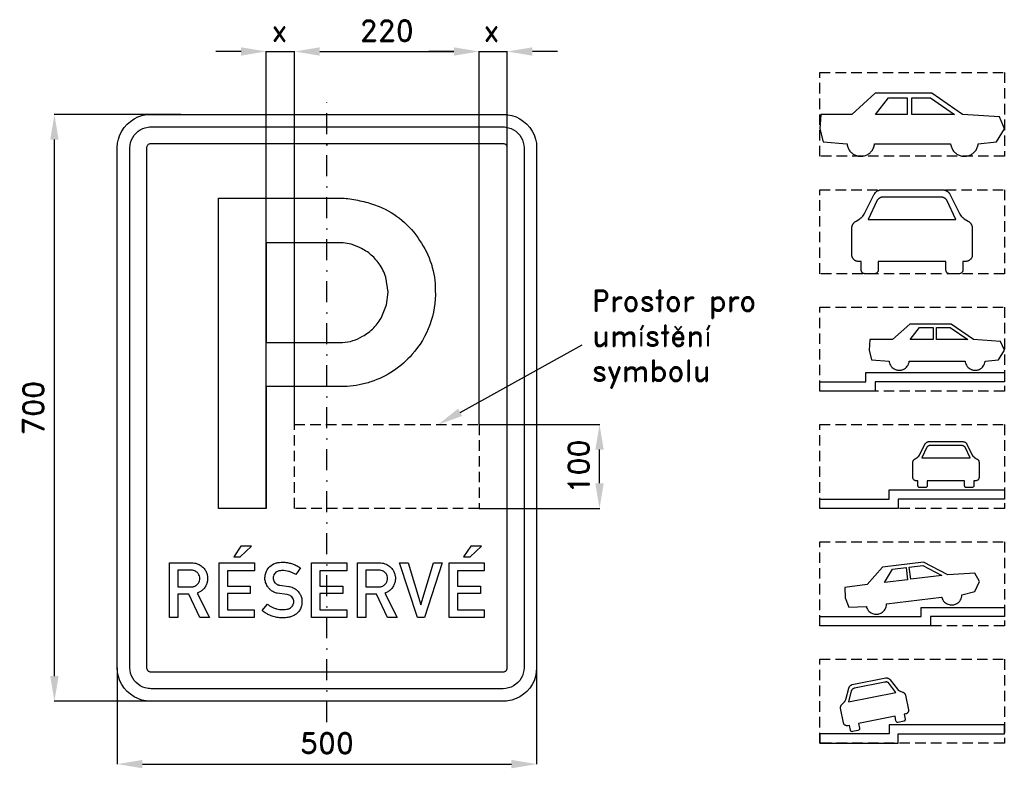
# Model space of a CAD drawing. Header units: millimetres. Extents: x -366 to 808, y -430 to 463.
import ezdxf

# ---------------------------------------------------------------- set-up
doc = ezdxf.new("R2010")
doc.units = ezdxf.units.MM
doc.header["$LTSCALE"] = 5
doc.linetypes.add('ČERCHOVANÁX2', pattern=[2, 1, -0.5, 0, -0.5])
doc.linetypes.add('ČÁRKOVANÁX2', pattern=[1.5, 1, -0.5])
doc.layers.add('Kóty', color=2, linetype='Continuous')
doc.layers.add('Značka', color=7, linetype='Continuous')
doc.styles.get("Standard").update_dxf_attribs({"font": 'romand.shx', "height": 25})
doc.dimstyles.get("Standard").update_dxf_attribs({"dimtxt": 25, "dimasz": 30, "dimexe": 0.18, "dimexo": 0.0625, "dimgap": 12.5, "dimtad": 1, "dimdec": 0, "dimzin": 0, "dimdsep": 46, "dimtxsty": 'Standard', "dimcen": 0.09, "dimadec": 0, "dimazin": 0, "dimtfac": 1, "dimtdec": 0, "dimtofl": 0, "dimtmove": 0, "dimatfit": 3, "dimfxl": 1, "dimtolj": 1, "dimtzin": 0, "dimarcsym": 0})

# ---------------------------------------------------------------- blocks, each defined once
blk = doc.blocks.new('*D0')
at = {"layer": 'Defpoints', "color": 0, "transparency": 16777216}
for p in [(-250, -310), (250, -310), (250, -425)]:
    blk.add_point(p, dxfattribs=at)
at = {"layer": 'Kóty', "color": 0, "lineweight": -2, "transparency": 16777216}
for p, q in [((-250, -310.0625), (-250, -425.18)), ((250, -310.0625), (250, -425.18)), ((-220, -425), (220, -425))]:
    blk.add_line(p, q, dxfattribs=at)
at = {"layer": 'Kóty', "color": 0, "transparency": 16777216}
for points in [[(-220, -420), (-220, -430), (-250, -425)], [(220, -420), (220, -430), (250, -425)]]:
    blk.add_solid(points, dxfattribs=at)
at = {"layer": 'Kóty', "color": 0, "transparency": 16777216, "insert": (0, -400), "char_height": 25, "attachment_point": 5}
blk.add_mtext('\\A1;500', dxfattribs=at)
blk = doc.blocks.new('*D1')
at = {"layer": 'Defpoints', "color": 0, "transparency": 16777216}
for p in [(-325, 350), (-174.3, 350), (-174.3, -350)]:
    blk.add_point(p, dxfattribs=at)
at = {"layer": 'Kóty', "color": 0, "lineweight": -2, "transparency": 16777216}
for p, q in [((-174.3, 350), (-325.2, 350)), ((-325, -320), (-325, 320)), ((-174.3, -350), (-325.2, -350))]:
    blk.add_line(p, q, dxfattribs=at)
at = {"layer": 'Kóty', "color": 0, "transparency": 16777216}
for points in [[(-330, 320), (-320, 320), (-325, 350)], [(-330, -320), (-320, -320), (-325, -350)]]:
    blk.add_solid(points, dxfattribs=at)
at = {"layer": 'Kóty', "color": 0, "transparency": 16777216, "insert": (-350, 0), "char_height": 25, "attachment_point": 5, "rotation": 90}
blk.add_mtext('\\A1;700', dxfattribs=at)
blk = doc.blocks.new('*D2')
at = {"layer": 'Defpoints', "color": 0, "transparency": 16777216}
for p in [(181.279, -19.8985), (325, -19.8985), (181.279, -119.961)]:
    blk.add_point(p, dxfattribs=at)
at = {"layer": 'Kóty', "color": 0, "lineweight": -2, "transparency": 16777216}
for p, q in [((181.3415, -19.8985), (325.18, -19.8985)), ((325, -89.961), (325, -49.8985)), ((181.3415, -119.961), (325.18, -119.961))]:
    blk.add_line(p, q, dxfattribs=at)
at = {"layer": 'Kóty', "color": 0, "transparency": 16777216}
for points in [[(320, -49.8985), (330, -49.8985), (325, -19.8985)], [(320, -89.961), (330, -89.961), (325, -119.961)]]:
    blk.add_solid(points, dxfattribs=at)
at = {"layer": 'Kóty', "color": 0, "transparency": 16777216, "insert": (300, -69.92975), "char_height": 25, "attachment_point": 5, "rotation": 90}
blk.add_mtext('\\A1;100', dxfattribs=at)

msp = doc.modelspace()

# ---------------------------------------------------------------- linework, layer by layer
at = {"layer": 'Kóty'}
for p, q in [((-102.5, 425), (-132.5, 425)), ((-72.5, -119.9), (-72.5, 425.2)), ((-38.7, -20), (-38.7, 425.2)), ((-38.7, -19.9), (-38.7, 425.2)), ((-8.7, 425), (60.6, 425)), ((-8.7, 425), (151.3, 425)), ((151.3, 425), (121.3, 425)), ((181.3, -19.9), (181.3, 425.2)), ((181.3, -19.9), (181.3, 425.2)), ((215, 260.7), (215, 425.2)), ((275, 425), (245, 425))]:
    msp.add_line(p, q, dxfattribs=at)
for points in [[(-72.5, 425), (-38.7, 425)], [(181.3, 425), (215, 425)], [(71.3, -120), (71.2, -120)]]:
    msp.add_lwpolyline(points, dxfattribs=at)
at = {"layer": 'Kóty', "linetype": 'ByBlock', "lineweight": -2}
msp.add_lwpolyline([(158.8, -5.4), (304.2, 75.3)], dxfattribs=at)
at = {"layer": 'Kóty'}
for points in [[(-102.5, 430), (-102.5, 420), (-72.5, 425)], [(-8.7, 430), (-8.7, 420), (-38.7, 425)], [(-8.7, 430), (-8.7, 420), (-38.7, 425)], [(151.3, 430), (151.3, 420), (181.3, 425)], [(151.3, 430), (151.3, 420), (181.3, 425)], [(245, 430), (245, 420), (215, 425)], [(161.2, -9.8), (132.6, -20), (156.4, -1)]]:
    msp.add_solid(points, dxfattribs=at)
at = {"layer": 'Značka', "color": 6, "linetype": 'ČÁRKOVANÁX2', "ltscale": 2.5}
for points in [[(587.7, 300), (587.7, 400), (807.7, 400), (807.7, 300), (587.7, 300)], [(587.7, 160), (587.7, 260), (807.7, 260), (807.7, 160), (587.7, 160)], [(587.7, 20), (587.7, 120), (807.7, 120), (807.7, 20), (587.7, 20)], [(-38.7, -120), (-38.7, -20), (181.3, -20), (181.3, -120), (-38.7, -120)], [(587.7, -120), (587.7, -20), (807.7, -20), (807.7, -120), (587.7, -120)], [(587.7, -260), (587.7, -160), (807.7, -160), (807.7, -260), (587.7, -260)], [(587.7, -400), (587.7, -300), (807.7, -300), (807.7, -400), (587.7, -400)]]:
    msp.add_lwpolyline(points, dxfattribs=at)
at = {"layer": 'Značka', "color": 6, "linetype": 'ČERCHOVANÁX2', "ltscale": 5}
msp.add_lwpolyline([(0, -375), (0, 375)], dxfattribs=at)
at = {"layer": 'Značka', "color": 5}
for points in [[(620.1, 314.8), (620.3, 313.4), (620.6, 312, 0.037707), (621.3, 310, 0.034585), (622.3, 308.1, 0.033689), (623.5, 306.3, 0.034409), (625, 304.7, 0.034585), (626.6, 303.3, 0.034408), (628.4, 302.1, 0.034394), (630.4, 301.2, 0.034417), (632.4, 300.5, 0.034421), (634.5, 300.1, 0.034424), (636.7, 300, 0.034413), (638.9, 300.2, 0.034428), (641, 300.6, 0.03443), (643, 301.3, 0.034329), (644.9, 302.3, 0.034417), (646.7, 303.5, 0.034736), (648.3, 305, 0.034391), (649.7, 306.6, 0.033017), (650.9, 308.4, 0.034555), (651.9, 310.4, 0.039755), (652.5, 312.5), (652.7, 313.6), (652.9, 314.8), (652.9, 314.8), (743.5, 314.8), (743.7, 314.8), (743.9, 313.4), (744.2, 312, 0.037707), (744.9, 310, 0.034585), (745.9, 308.1, 0.033689), (747.1, 306.3, 0.034409), (748.6, 304.7, 0.034585), (750.2, 303.3, 0.034408), (752, 302.1, 0.034394), (754, 301.2, 0.034408), (756, 300.5, 0.034417), (758.2, 300.1, 0.034424), (760.3, 300, 0.03441), (762.5, 300.2, 0.034428), (764.6, 300.6, 0.034421), (766.6, 301.3, 0.034354), (768.6, 302.3, 0.034417), (770.3, 303.5, 0.034773), (771.9, 305, 0.034391), (773.4, 306.6, 0.033017), (774.5, 308.4, 0.034555), (775.5, 310.4, 0.039755), (776.1, 312.5), (776.4, 313.6), (776.5, 314.8), (776.5, 314.8), (798.3, 317.2), (807.7, 332.7), (801.8, 346.9), (757.8, 349.9), (721.3, 375.1), (653.7, 375.1), (625.8, 349.9), (588.7, 349.9), (587.7, 332.7), (591.7, 317.2), (619.9, 314.8), (620.1, 314.8)], [(-210, -350), (-210.2, -350), (-210.3, -350, -0.032172), (-215.5, -349.6), (-220.6, -348.6), (-225.5, -346.9), (-230.1, -344.6), (-234.4, -341.7), (-238.3, -338.3), (-241.7, -334.4), (-244.6, -330.1), (-246.9, -325.5), (-248.6, -320.6), (-249.7, -315.5), (-250, -310.3), (-250, -310.2), (-250, -310), (-250, 310), (-250, 310.2), (-250, 310.3), (-249.6, 315.5), (-248.6, 320.6), (-246.9, 325.5), (-244.6, 330.1), (-241.7, 334.4), (-238.3, 338.3), (-234.4, 341.7), (-230.1, 344.6), (-225.5, 346.9), (-220.6, 348.6), (-215.5, 349.7, -0.036731), (-210.3, 350), (-210.2, 350), (-210, 350), (210, 350), (210.2, 350), (210.3, 350, -0.032172), (215.5, 349.6), (220.6, 348.6), (225.5, 346.9), (230.1, 344.6), (234.4, 341.7), (238.3, 338.3), (241.7, 334.4), (244.6, 330.1), (246.9, 325.5), (248.6, 320.6), (249.7, 315.5), (250, 310.3), (250, 310.2), (250, 310), (250, -310), (250, -310.2), (250, -310.3), (249.6, -315.5), (248.6, -320.6), (246.9, -325.5), (244.6, -330.1), (241.7, -334.4), (238.3, -338.3), (234.4, -341.7), (230.1, -344.6), (225.5, -346.9), (220.6, -348.6), (215.5, -349.7, -0.036734), (210.3, -350), (210.2, -350), (210, -350), (-210, -350)], [(-210, -335), (-210.1, -335), (-210.2, -335, -0.03216), (-213.4, -334.8), (-216.6, -334.1), (-219.7, -333.1), (-222.6, -331.6), (-225.3, -329.8), (-227.7, -327.7), (-229.8, -325.3), (-231.6, -322.6), (-233.1, -319.7), (-234.1, -316.6), (-234.8, -313.4), (-235, -310.2), (-235, -310.1), (-235, -310), (-235, 310), (-235, 310.1), (-235, 310.2), (-234.8, 313.4), (-234.1, 316.6), (-233.1, 319.7), (-231.6, 322.6), (-229.8, 325.3), (-227.7, 327.7), (-225.3, 329.8), (-222.6, 331.6), (-219.7, 333.1), (-216.6, 334.1), (-213.4, 334.8, -0.036729), (-210.2, 335), (-210.1, 335), (-210, 335), (210, 335), (210.1, 335), (210.2, 335, -0.032179), (213.4, 334.8), (216.6, 334.1), (219.7, 333.1), (222.6, 331.6), (225.3, 329.8), (227.7, 327.7), (229.8, 325.3), (231.6, 322.6), (233.1, 319.7), (234.1, 316.6), (234.8, 313.4), (235, 310.2), (235, 310.1), (235, 310), (235, -310), (235, -310.1), (235, -310.2), (234.8, -313.4), (234.1, -316.6), (233.1, -319.7), (231.6, -322.6), (229.8, -325.3), (227.7, -327.7), (225.3, -329.8), (222.6, -331.6), (219.7, -333.1), (216.6, -334.1), (213.4, -334.8), (210.2, -335), (210.1, -335), (210, -335), (-210, -335)], [(734.6, 260, -0.004304), (735.4, 259.9, -0.012958), (736.2, 259.7, -0.017213), (736.9, 259.6, -0.021875), (737.6, 259.3, -0.025098), (738.4, 259, -0.021054), (739.1, 258.6, -0.020118), (739.9, 258.1, -0.020267), (740.5, 257.6, -0.019769), (741.1, 257.1, -0.023057), (741.6, 256.5, -0.023359), (742.1, 255.9, -0.019202), (742.6, 255.2), (742.9, 254.7), (743.2, 254.2), (754.8, 230.9), (756.3, 228.6), (756.6, 228.4), (756.8, 228.1), (757.1, 227.8), (757.4, 227.5), (757.7, 227.3), (758, 227), (758.3, 226.8), (758.6, 226.6), (758.8, 226.4), (759.1, 226.2), (759.5, 225.9), (760, 225.6), (764.4, 222.8), (765, 222.4, -0.012718), (765.6, 221.9, -0.021012), (766.3, 221.4, -0.025341), (766.9, 220.8, -0.023508), (767.4, 220.2, -0.020273), (767.9, 219.5, -0.017581), (768.3, 218.9, -0.017452), (768.6, 218.2), (768.9, 217.6), (769.1, 217, -0.02335), (769.3, 216.3), (769.4, 215.5), (769.5, 215.1), (769.5, 214.8), (769.5, 182.6), (769.4, 181.6, -0.021098), (769.3, 180.6, -0.033812), (769, 179.6, -0.04052), (768.5, 178.6, -0.037371), (768, 177.8, -0.03183), (767.3, 177.1, -0.027687), (766.7, 176.5, -0.02752), (765.9, 175.9, -0.02597), (765.2, 175.5, -0.031385), (764.5, 175.2, -0.03721), (763.6, 174.9, -0.024649), (762.6, 174.7, -0.006417), (762.1, 174.7, -0.00218), (761.6, 174.6), (758.2, 174.6), (758.2, 164), (758.1, 163.3, -0.044435), (758, 162.5, -0.079473), (757.5, 161.6, -0.085258), (756.7, 160.8, -0.082604), (755.5, 160.3, -0.025866), (754.3, 160), (742, 160, -0.019346), (741, 160.2, -0.059542), (740.1, 160.6, -0.07694), (739.2, 161.2, -0.081087), (738.6, 162.1, -0.063443), (738.3, 163, -0.020459), (738.1, 164), (738.1, 174.6), (657.3, 174.6), (657.3, 164, -0.014117), (657.2, 163.3, -0.042581), (657, 162.6, -0.079401), (656.4, 161.6, -0.085992), (655.6, 160.8, -0.078928), (654.5, 160.3, -0.024869), (653.3, 160), (641, 160, -0.02054), (640, 160.2, -0.063638), (639, 160.6, -0.077182), (638.2, 161.2, -0.081599), (637.6, 162.1, -0.064441), (637.2, 163, -0.020775), (637.1, 164), (637.1, 174.6), (633.7, 174.6), (633.1, 174.7, -0.008153), (632.6, 174.7, -0.024111), (631.6, 174.9, -0.036627), (630.7, 175.2, -0.030885), (630.1, 175.5, -0.024406), (629.4, 175.9, -0.028154), (628.6, 176.5, -0.029188), (627.9, 177.2, -0.033941), (627.3, 177.9, -0.039935), (626.7, 178.8, -0.041751), (626.3, 179.8, -0.033839), (626, 180.9, -0.017771), (625.9, 181.7, -0.005927), (625.8, 182.6), (625.8, 214.8), (625.9, 215.2, -0.004922), (625.9, 215.6, -0.015102), (626.1, 216.4, -0.023059), (626.3, 217.1, -0.01963), (626.5, 217.7, -0.015348), (626.7, 218.2, -0.017831), (627.1, 218.9, -0.018603), (627.5, 219.6, -0.021601), (628, 220.2, -0.025115), (628.5, 220.9, -0.026032), (629.2, 221.5, -0.021004), (629.9, 222, -0.010694), (630.4, 222.4), (631, 222.8), (635.3, 225.6), (635.8, 225.9, 0.009059), (636.3, 226.2), (636.5, 226.4), (636.8, 226.6), (637.1, 226.8), (637.4, 227), (637.7, 227.3, 0.007892), (638, 227.6, 0.008121), (638.3, 227.9, 0.006392), (638.6, 228.2), (638.8, 228.4), (639, 228.6), (640.5, 230.9), (652.1, 254.2), (652.4, 254.6, -0.005392), (652.6, 255, -0.016381), (653.1, 255.7, -0.024996), (653.6, 256.4, -0.02122), (654, 256.9, -0.016845), (654.5, 257.3, -0.01955), (655.1, 257.9, -0.020182), (655.8, 258.4, -0.023449), (656.6, 258.8, -0.027194), (657.4, 259.2, -0.028192), (658.4, 259.5, -0.022804), (659.3, 259.8, -0.011662), (660, 259.9), (660.8, 260), (734.6, 260)], [(-129.2, -120), (-129.2, 250), (20.5, 250), (22.7, 249.8), (24.9, 249.5, -0.025352), (43.9, 246, -0.042933), (62.2, 240, -0.079585), (89.4, 223.7, -0.076468), (110.5, 199.7, -0.076859), (124.5, 171.2, -0.075733), (129.2, 139.8, -0.094034), (122.6, 99.1, -0.098373), (101.5, 63.8, -0.073282), (79.2, 44, -0.067707), (52.4, 31.1, -0.034206), (38.4, 27.3, -0.037868), (24.1, 25.5), (21.7, 25.4), (19.3, 25.3), (-72.5, 25.3), (-72.5, -120), (-129.2, -120)], [(749.9, 224.7), (739.3, 247.6), (738.9, 248), (738.6, 248.3, 0.017726), (738, 248.9, 0.027622), (737.4, 249.5, 0.024487), (736.8, 249.9, 0.01945), (736.2, 250.2, 0.018188), (735.6, 250.5, 0.01872), (734.9, 250.8, 0.018371), (734.3, 251, 0.021031), (733.6, 251.1, 0.021362), (733, 251.2, 0.017887), (732.3, 251.3, 0.009447), (731.8, 251.3), (731.3, 251.3), (664.1, 251.3), (663.5, 251.3, 0.011152), (662.9, 251.3, 0.017774), (662.2, 251.2, 0.020881), (661.6, 251.1, 0.020133), (661, 251, 0.017455), (660.4, 250.8, 0.017598), (659.7, 250.5, 0.017485), (659.1, 250.2, 0.02056), (658.5, 249.8, 0.025128), (657.9, 249.4, 0.028258), (657.2, 248.8, 0.017857), (656.6, 248.2), (656.3, 247.9), (656.1, 247.6), (645.4, 224.7), (749.9, 224.7)], [(-72.5, 196.9), (-72.5, 77.9), (15.1, 77.9), (16.8, 77.9), (18.6, 77.9, 0.067133), (30.9, 80.1, 0.057706), (42.4, 85.3, 0.071726), (55.7, 95.4, 0.074531), (65.5, 108.8), (71.1, 122.8), (72.8, 137.8), (70.1, 155.8, 0.083736), (62.1, 171.9, 0.073336), (51.3, 183.5, 0.066067), (37.8, 191.6), (28.7, 195, 0.049248), (19.2, 196.7), (17.7, 196.8), (16.3, 196.9), (-72.5, 196.9)], [(670.3, 55.6), (670.5, 54.6), (670.7, 53.6), (671.2, 52.1), (671.9, 50.7), (672.8, 49.4), (673.9, 48.2), (675.1, 47.2), (676.4, 46.3), (677.9, 45.6, 0.034421), (679.4, 45.1, 0.034418), (680.9, 44.8, 0.034418), (682.5, 44.8, 0.034408), (684.1, 44.9, 0.034449), (685.6, 45.2, 0.034445), (687.1, 45.7, 0.034338), (688.5, 46.5), (689.8, 47.3), (691, 48.4), (692, 49.6), (692.9, 50.9), (693.6, 52.4), (694.1, 53.9), (694.2, 54.7), (694.4, 55.6), (760.7, 55.6), (760.8, 55.6), (761, 54.6), (761.2, 53.6), (761.7, 52.1), (762.4, 50.7), (763.3, 49.4), (764.4, 48.2), (765.6, 47.2), (766.9, 46.3), (768.4, 45.6, 0.034421), (769.9, 45.1, 0.034418), (771.4, 44.8, 0.034418), (773, 44.8, 0.034408), (774.6, 44.9, 0.034449), (776.1, 45.2, 0.034445), (777.6, 45.7), (779, 46.5), (780.3, 47.3), (781.5, 48.4), (782.5, 49.6), (783.4, 50.9), (784.1, 52.4), (784.6, 53.9), (784.7, 54.7), (784.9, 55.6), (784.9, 55.6), (800.8, 57.3), (807.7, 68.7), (803.3, 79.1), (771.1, 81.3), (744.4, 99.8), (694.9, 99.8), (674.5, 81.3), (647.4, 81.3), (646.6, 68.7), (649.5, 57.3), (670.2, 55.6), (670.3, 55.6)], [(766.8, -59.7), (760.9, -47.1), (760.8, -46.9), (760.6, -46.7), (760.3, -46.3), (759.9, -46), (759.6, -45.8), (759.3, -45.6), (758.9, -45.5), (758.5, -45.3), (758.2, -45.2), (757.8, -45.1), (757.5, -45.1), (757.1, -45), (756.8, -45), (756.5, -45), (719.6, -45), (719.3, -45, 0.011105), (718.9, -45), (718.6, -45.1), (718.2, -45.1), (717.9, -45.2), (717.5, -45.3), (717.2, -45.5), (716.9, -45.6), (716.5, -45.8), (716.2, -46.1), (715.8, -46.4), (715.5, -46.7), (715.3, -46.9), (715.2, -47.1), (709.3, -59.7), (766.8, -59.7)], [(-187.6, -250), (-187.6, -185), (-160.2, -185), (-159.8, -185), (-159.5, -185, -0.052875), (-156.4, -185.5, -0.045257), (-153.5, -186.5, -0.068752), (-149.1, -189.1, -0.074108), (-145.7, -192.8, -0.062851), (-143.6, -196.5, -0.059663), (-142.5, -200.6, -0.055135), (-142.3, -204.5, -0.055182), (-143, -208.4, -0.062307), (-144.6, -212.5, -0.063046), (-147.2, -216.2, -0.052742), (-149.9, -218.6, -0.055196), (-153.1, -220.4, -0.01141), (-154, -220.8), (-154.9, -221.2), (-139.9, -250), (-151.6, -250), (-164.9, -222.1), (-177.7, -222.1), (-177.7, -250), (-187.6, -250)], [(-71, -234.1), (-70.4, -234.6), (-69.8, -235.1, 0.039102), (-66.8, -237, 0.032087), (-63.6, -238.6, 0.032647), (-60.1, -239.8, 0.039895), (-56.5, -240.5, 0.024483), (-54.1, -240.6, 0.014325), (-51.6, -240.6, 0.035312), (-47.9, -240.3, 0.084149), (-44.5, -239.2, 0.0552), (-42.9, -238.1, 0.05604), (-41.6, -236.8, 0.057317), (-40.5, -235.2, 0.056922), (-39.9, -233.4, 0.06283), (-39.6, -231.3, 0.064426), (-39.9, -229.2, 0.085856), (-41, -226.6, 0.08919), (-43, -224.5, 0.071819), (-45, -223.3, 0.059294), (-47.3, -222.7), (-47.6, -222.7), (-47.8, -222.6), (-59.2, -221.2), (-59.6, -221), (-60.1, -220.9, -0.017779), (-62.3, -220.2, -0.032304), (-64.4, -219.2, -0.062182), (-67.6, -217, -0.055275), (-70.2, -214.1, -0.068824), (-72.7, -209.7, -0.072901), (-73.9, -204.8, -0.074667), (-73.7, -199.8, -0.072256), (-72.1, -195, -0.094605), (-68, -189.3, -0.103595), (-62.1, -185.6, -0.05521), (-58.4, -184.6, -0.035097), (-54.6, -184.2, -0.029411), (-50.2, -184.3, -0.030637), (-45.9, -184.9, -0.032937), (-41.3, -186.1, -0.029913), (-36.8, -187.9, -0.019578), (-34.5, -189.1, -0.028927), (-32.4, -190.4), (-32, -190.7), (-31.6, -191), (-37.1, -199), (-37.9, -198.6), (-38.6, -198.1, 0.03183), (-42, -196.4, 0.035486), (-45.7, -195.1, 0.037913), (-49.4, -194.4, 0.035612), (-53.2, -194.2, 0.056955), (-57.3, -194.6, 0.118689), (-60.8, -196.2, 0.089582), (-62.7, -198.2, 0.077149), (-63.8, -200.7, 0.050964), (-64.1, -202.4, 0.055001), (-64, -204.1, 0.076572), (-63.4, -206.4, 0.070209), (-62, -208.6, 0.053211), (-60.7, -209.9, 0.057425), (-59.2, -210.8, 0.030562), (-58.4, -211.2, 0.032975), (-57.5, -211.4, 0.019641), (-56.9, -211.6, 0.006525), (-56.2, -211.7), (-45.5, -213.1), (-45.1, -213.1), (-44.7, -213.2, -0.057691), (-41.7, -214, -0.045356), (-38.9, -215.4, -0.062108), (-35.1, -218.3, -0.068456), (-32.3, -222.1, -0.067356), (-30.4, -226.3, -0.064547), (-29.8, -230.8, -0.073536), (-30.3, -236.1, -0.075691), (-32.3, -240.9, -0.065677), (-35.1, -244.5, -0.066683), (-38.6, -247.3, -0.056078), (-42.4, -249, -0.038288), (-46.5, -250, -0.0422), (-52.4, -250.6, -0.042476), (-58.2, -250.2, -0.04068), (-64, -248.9, -0.03691), (-69.4, -246.8, -0.028957), (-73, -244.9, -0.038946), (-76.3, -242.5), (-76.9, -242), (-77.4, -241.6), (-71, -234.1)], [(36.3, -250), (36.3, -185), (63.6, -185), (64, -185), (64.4, -185, -0.052875), (67.5, -185.5, -0.045256), (70.4, -186.5, -0.068752), (74.8, -189.1, -0.07411), (78.2, -192.8, -0.062846), (80.2, -196.5, -0.059663), (81.3, -200.6, -0.055147), (81.6, -204.5, -0.055172), (80.9, -208.4, -0.062305), (79.3, -212.5, -0.063043), (76.6, -216.2, -0.052741), (73.9, -218.6, -0.055196), (70.8, -220.4, -0.011414), (69.9, -220.8), (69, -221.2), (83.9, -250), (72.3, -250), (59, -222.1), (46.2, -222.1), (46.2, -250), (36.3, -250)], [(643.2, -236.9), (643.5, -237.9), (643.9, -238.8), (644.6, -240.3), (645.5, -241.6), (646.5, -242.8), (647.7, -243.8), (649, -244.7), (650.4, -245.4), (651.9, -245.9, 0.034438), (653.5, -246.2, 0.034439), (655.1, -246.3, 0.034416), (656.7, -246.2, 0.034377), (658.2, -245.8), (659.7, -245.3), (661.1, -244.6), (662.4, -243.7), (663.6, -242.7), (664.7, -241.5), (665.5, -240.2), (666.2, -238.7), (666.7, -237.2), (667, -235.7), (667.1, -234.8), (667.1, -234), (732.9, -225.9), (733.1, -225.9), (733.4, -226.9), (733.7, -227.8), (734.4, -229.2), (735.3, -230.5), (736.3, -231.7), (737.5, -232.8), (738.9, -233.6), (740.3, -234.3), (741.8, -234.8), (743.3, -235.1, 0.034429), (744.9, -235.2, 0.034416), (746.5, -235.1, 0.034438), (748.1, -234.8), (749.5, -234.3), (751, -233.6), (752.3, -232.7), (753.5, -231.7), (754.5, -230.5), (755.4, -229.1), (756.1, -227.7), (756.6, -226.2), (756.9, -224.7), (756.9, -223.8), (757, -222.9), (757, -222.9), (772.5, -219.3), (778, -207.1), (772.4, -197.3), (740.2, -199.1), (711.4, -184), (662.3, -190), (644.3, -210.9), (617.4, -214.2), (618.1, -226.7), (622.4, -237.7), (643.1, -236.9), (643.2, -236.9)], [(-177.7, -193.8), (-177.7, -213.5), (-161.8, -213.5), (-161.4, -213.5), (-161, -213.4, 0.040793), (-159.2, -213.2, 0.049411), (-157.4, -212.6, 0.110772), (-154, -210.1, 0.114757), (-152, -206.4, 0.085167), (-151.5, -203.5, 0.080084), (-152, -200.6, 0.084085), (-153.5, -197.8, 0.081229), (-155.8, -195.5, 0.0671), (-158, -194.3, 0.082128), (-160.3, -193.8), (-160.6, -193.8), (-160.9, -193.8), (-177.7, -193.8)], [(46.2, -193.8), (46.2, -213.5), (62.1, -213.5), (62.5, -213.5, 0.005966), (62.9, -213.4, 0.040793), (64.7, -213.2, 0.04941), (66.5, -212.6, 0.110775), (69.9, -210.1, 0.114759), (71.9, -206.4, 0.085162), (72.3, -203.5, 0.080086), (71.8, -200.6, 0.084091), (70.4, -197.8, 0.081227), (68.1, -195.5, 0.067097), (65.9, -194.3, 0.082124), (63.6, -193.8), (63.3, -193.8), (63, -193.8), (46.2, -193.8)]]:
    msp.add_lwpolyline(points, format="xyb", dxfattribs=at)
for points in [[(691.9, 369.8), (691.9, 349.9), (654.2, 349.9), (669.5, 369.8), (691.9, 369.8)], [(719.6, 369.8), (748.3, 349.9), (697.3, 349.9), (697.3, 369.8), (719.6, 369.8)], [(-210, -315), (210, -315), (210, -315), (210, -315), (210.7, -315), (211.3, -314.8), (211.9, -314.6), (212.5, -314.3), (213.1, -314), (213.5, -313.5), (214, -313), (214.3, -312.5), (214.6, -311.9), (214.8, -311.3), (215, -310.7), (215, -310), (215, -310), (215, -310), (215, 310), (215, 310), (215, 310), (215, 310.7), (214.8, 311.3), (214.6, 311.9), (214.3, 312.5), (214, 313), (213.5, 313.5), (213.1, 314), (212.5, 314.3), (211.9, 314.6), (211.3, 314.8), (210.7, 315), (210, 315), (210, 315), (210, 315), (-210, 315), (-210, 315), (-210, 315), (-210.7, 315), (-211.3, 314.8), (-211.9, 314.6), (-212.5, 314.3), (-213.1, 314), (-213.5, 313.5), (-214, 313), (-214.3, 312.5), (-214.6, 311.9), (-214.8, 311.3), (-215, 310.7), (-215, 310), (-215, 310), (-215, 310), (-215, -310), (-215, -310), (-215, -310), (-215, -310.7), (-214.8, -311.3), (-214.6, -311.9), (-214.3, -312.5), (-214, -313), (-213.5, -313.5), (-213.1, -314), (-212.5, -314.3), (-211.9, -314.6), (-211.3, -314.8), (-210.7, -315), (-210, -315), (-210, -315), (-210, -315)], [(722.9, 95.8), (722.9, 81.3), (695.3, 81.3), (706.5, 95.8), (722.9, 95.8)], [(743.2, 95.8), (764.2, 81.3), (726.8, 81.3), (726.8, 95.8), (743.2, 95.8)], [(642.7, 31), (642.7, 36.5), (642.7, 42), (807.7, 42), (807.7, 31), (653.7, 31), (653.7, 25.5), (653.7, 20), (587.7, 20), (587.7, 31), (642.7, 31)], [(758.3, -40.2), (758.8, -40.3), (759.3, -40.4), (759.7, -40.5), (760, -40.6), (760.5, -40.8), (760.9, -41), (761.3, -41.3), (761.6, -41.6), (762, -41.9), (762.2, -42.2), (762.5, -42.5), (762.8, -42.9), (762.9, -43.2), (763.1, -43.5), (769.5, -56.3), (770.3, -57.5), (770.5, -57.6), (770.6, -57.8), (770.8, -58), (770.9, -58.1), (771.1, -58.3), (771.2, -58.4), (771.4, -58.5), (771.6, -58.6), (771.7, -58.7), (771.8, -58.8), (772.1, -59), (772.3, -59.2), (774.7, -60.7), (775.1, -61), (775.4, -61.2), (775.8, -61.5), (776.1, -61.8), (776.4, -62.2), (776.7, -62.5), (776.9, -62.9), (777.1, -63.2), (777.2, -63.6), (777.3, -63.9), (777.4, -64.3), (777.5, -64.7), (777.6, -64.9), (777.6, -65.1), (777.6, -82.8), (777.5, -83.4), (777.4, -83.9), (777.3, -84.5), (777, -85), (776.7, -85.4), (776.4, -85.8), (776, -86.2), (775.6, -86.5), (775.2, -86.7), (774.8, -86.9), (774.3, -87.1), (773.7, -87.2), (773.5, -87.2), (773.2, -87.2), (771.4, -87.2), (771.4, -93), (771.3, -93.5), (771.2, -93.9), (770.9, -94.4), (770.5, -94.8), (769.9, -95.1), (769.2, -95.2), (762.5, -95.2), (761.9, -95.1), (761.4, -94.9), (760.9, -94.6), (760.6, -94.1), (760.4, -93.6), (760.3, -93), (760.3, -87.2), (715.8, -87.2), (715.8, -93), (715.8, -93.4), (715.7, -93.8), (715.4, -94.4), (714.9, -94.8), (714.3, -95.1), (713.7, -95.2), (706.9, -95.2), (706.3, -95.1), (705.8, -94.9), (705.3, -94.6), (705, -94.1), (704.8, -93.6), (704.7, -93), (704.7, -87.2), (702.9, -87.2), (702.6, -87.2), (702.3, -87.1), (701.7, -87), (701.2, -86.9), (700.9, -86.7), (700.5, -86.5), (700.1, -86.2), (699.7, -85.8), (699.3, -85.4), (699, -84.9), (698.8, -84.3), (698.7, -83.8), (698.6, -83.3), (698.5, -82.8), (698.5, -65.1), (698.6, -64.9), (698.6, -64.6), (698.7, -64.2), (698.8, -63.8), (698.9, -63.5), (699, -63.2), (699.2, -62.9), (699.5, -62.5), (699.7, -62.1), (700, -61.8), (700.4, -61.4), (700.8, -61.1), (701.1, -60.9), (701.4, -60.7), (703.8, -59.2), (704, -59), (704.3, -58.8), (704.4, -58.7), (704.6, -58.6), (704.7, -58.5), (704.9, -58.4), (705.1, -58.2), (705.2, -58.1), (705.4, -57.9), (705.6, -57.8), (705.7, -57.6), (705.8, -57.5), (706.6, -56.3), (713, -43.5), (713.1, -43.2), (713.3, -43), (713.5, -42.6), (713.8, -42.2), (714, -42), (714.3, -41.7), (714.7, -41.4), (715.1, -41.1), (715.5, -40.9), (715.9, -40.7), (716.4, -40.5), (717, -40.4), (717.4, -40.3), (717.8, -40.2), (758.3, -40.2)], [(670.2, -109), (670.2, -103.5), (670.2, -98), (807.7, -98), (807.7, -109), (681.2, -109), (681.2, -114.5), (681.2, -120), (587.7, -120), (587.7, -109), (670.2, -109)], [(-111.2, -177.9), (-103.4, -177.9), (-89.8, -165.1), (-102.6, -165.1), (-111.2, -177.9)], [(162.8, -177.9), (170.6, -177.9), (184.2, -165.1), (171.4, -165.1), (162.8, -177.9)], [(-128.6, -250), (-128.6, -185), (-86.6, -185), (-86.6, -194.4), (-118.7, -194.4), (-118.7, -212.9), (-91.4, -212.9), (-91.4, -221.6), (-118.7, -221.6), (-118.7, -240.8), (-86.7, -240.8), (-86.7, -250), (-128.6, -250)], [(-18.4, -250), (-18.4, -185), (23.6, -185), (23.6, -194.4), (-8.5, -194.4), (-8.5, -212.9), (18.8, -212.9), (18.8, -221.6), (-8.5, -221.6), (-8.5, -240.8), (23.5, -240.8), (23.5, -250), (-18.4, -250)], [(107.9, -250), (86.4, -185), (96.9, -185), (112, -234.9), (127.1, -185), (137.5, -185), (116.1, -250), (107.9, -250)], [(145.7, -250), (145.7, -185), (187.6, -185), (187.6, -194.4), (155.5, -194.4), (155.5, -212.9), (182.9, -212.9), (182.9, -221.6), (155.5, -221.6), (155.5, -240.8), (187.5, -240.8), (187.5, -250), (145.7, -250)], [(690.5, -190.5), (692.3, -205), (664.9, -208.3), (674.3, -192.5), (690.5, -190.5)], [(710.7, -188.1), (733.3, -199.9), (696.2, -204.5), (694.4, -190.1), (710.7, -188.1)], [(719.7, -260), (587.7, -260), (587.7, -249), (708.7, -249), (708.7, -238), (807.7, -238), (807.7, -249), (719.7, -249), (719.7, -260)], [(666.2, -322.2), (666.6, -322.1), (667.1, -322.1), (667.5, -322.1), (667.9, -322.2), (668.3, -322.3), (668.8, -322.4), (669.2, -322.6), (669.6, -322.8), (670, -323), (670.4, -323.3), (670.7, -323.5), (671, -323.8), (671.2, -324.1), (671.4, -324.4), (680.2, -335.6), (681.3, -336.7), (681.5, -336.8), (681.6, -336.9), (681.8, -337), (682, -337.2), (682.2, -337.3), (682.4, -337.4), (682.6, -337.5), (682.7, -337.6), (682.9, -337.6), (683, -337.7), (683.3, -337.8), (683.6, -337.9), (686.3, -339), (686.7, -339.1), (687.1, -339.3), (687.5, -339.5), (687.9, -339.8), (688.2, -340), (688.5, -340.3), (688.8, -340.6), (689.1, -341), (689.3, -341.3), (689.4, -341.6), (689.6, -341.9), (689.8, -342.3), (689.9, -342.5), (689.9, -342.7), (693.5, -360.1), (693.5, -360.6), (693.5, -361.1), (693.5, -361.7), (693.3, -362.3), (693.1, -362.8), (692.8, -363.3), (692.6, -363.7), (692.2, -364.1), (691.9, -364.4), (691.5, -364.6), (691.1, -364.9), (690.5, -365.1), (690.3, -365.2), (690.1, -365.2), (688.2, -365.6), (689.4, -371.3), (689.4, -371.7), (689.4, -372.1), (689.2, -372.7), (688.9, -373.2), (688.3, -373.6), (687.7, -373.9), (681.1, -375.2), (680.5, -375.2), (679.9, -375.2), (679.4, -374.9), (679, -374.5), (678.7, -374), (678.5, -373.5), (677.4, -367.8), (633.8, -376.6), (634.9, -382.3), (635, -382.7), (634.9, -383.1), (634.8, -383.7), (634.4, -384.2), (633.9, -384.6), (633.2, -384.9), (626.6, -386.2), (626, -386.3), (626, -386.3), (626, -386.2), (625.9, -386.2), (625.7, -386.2), (625.6, -386.2), (625.5, -386.2), (625.5, -386.2), (625.5, -386.2), (624.9, -385.9), (624.5, -385.5), (624.3, -385), (624.1, -384.5), (622.9, -378.8), (621.1, -379.2), (620.8, -379.2), (620.5, -379.2), (619.9, -379.2), (619.4, -379.2), (619, -379.1), (618.6, -378.9), (618.2, -378.7), (617.7, -378.4), (617.3, -378.1), (616.9, -377.7), (616.5, -377.2), (616.3, -376.6), (616.1, -376.2), (616, -375.7), (612.4, -358.4), (612.4, -358.1), (612.4, -357.9), (612.4, -357.5), (612.4, -357.1), (612.5, -356.8), (612.6, -356.4), (612.7, -356), (612.8, -355.6), (613, -355.2), (613.2, -354.8), (613.5, -354.4), (613.8, -354), (614.1, -353.8), (614.4, -353.5), (616.4, -351.5), (616.6, -351.3), (616.9, -351.1), (617, -350.9), (617.1, -350.8), (617.2, -350.7), (617.3, -350.5), (617.5, -350.3), (617.6, -350.2), (617.7, -350), (617.9, -349.8), (618, -349.6), (618.1, -349.5), (618.6, -348.1), (622.4, -334.3), (622.4, -334), (622.5, -333.8), (622.7, -333.3), (622.9, -332.9), (623.1, -332.6), (623.3, -332.3), (623.6, -332), (623.9, -331.6), (624.3, -331.3), (624.7, -331), (625.1, -330.7), (625.6, -330.5), (626, -330.3), (626.4, -330.2), (666.2, -322.2)], [(678.3, -339.5), (670, -328.3), (669.8, -328.2), (669.6, -328), (669.2, -327.7), (668.8, -327.5), (668.5, -327.4), (668.1, -327.3), (667.7, -327.2), (667.3, -327.1), (667, -327), (666.6, -327), (666.2, -327), (665.9, -327.1), (665.6, -327.1), (665.3, -327.2), (629.1, -334.5), (628.8, -334.6), (628.8, -334.6), (628.7, -334.6), (628.7, -334.6), (628.6, -334.6), (628.6, -334.6), (628.5, -334.6), (628.5, -334.7), (628.5, -334.7), (628.1, -334.8), (627.8, -334.9), (627.5, -335), (627.2, -335.2), (626.8, -335.4), (626.5, -335.7), (626.2, -335.9), (626, -336.2), (625.7, -336.6), (625.4, -337), (625.3, -337.2), (625.2, -337.4), (621.9, -350.9), (678.3, -339.5)], [(587.7, -389), (587.7, -400), (681.2, -400), (681.2, -389), (807.7, -389), (807.7, -378), (670.2, -378), (670.2, -389), (587.7, -389)]]:
    msp.add_lwpolyline(points, dxfattribs=at)

# ---------------------------------------------------------------- texts
at = {"layer": 'Kóty', "char_height": 25, "attachment_point": 5}
for s, insert in [('\\A1;220', (71.3, 450)), ('\\A1;x', (-56.5, 450)), ('\\A1;x', (196.2, 450))]:
    msp.add_mtext(s, dxfattribs=dict(at, insert=insert))
at = {"layer": 'Kóty', "insert": (315.9, 140.2), "char_height": 25, "attachment_point": 1}
msp.add_mtext_dynamic_manual_height_columns('Prostor pro\\Pumístění \\Psymbolu', width=378.446, gutter_width=125, heights=[0], dxfattribs=at)

# ---------------------------------------------------------------- dimensions: what is measured, and where the dimension line sits
at = {"layer": 'Kóty'}
for base, p1, p2, picture, middle in [((-325, 350), (-174.3, -350), (-174.3, 350), '*D1', (-350, 0)), ((325, -19.9), (181.3, -120), (181.3, -19.9), '*D2', (300, -69.9))]:
    dim = msp.add_linear_dim(base=base, p1=p1, p2=p2, angle=90, dimstyle='Standard', dxfattribs=at)
    dim.commit()
    dim.dimension.update_dxf_attribs({"geometry": picture, "text_midpoint": middle})
dim = msp.add_linear_dim(base=(250, -425), p1=(-250, -310), p2=(250, -310), dimstyle='Standard', dxfattribs=at)
dim.commit()
dim.dimension.update_dxf_attribs({"geometry": '*D0', "text_midpoint": (0, -400)})

doc.saveas('drawing.dxf')
